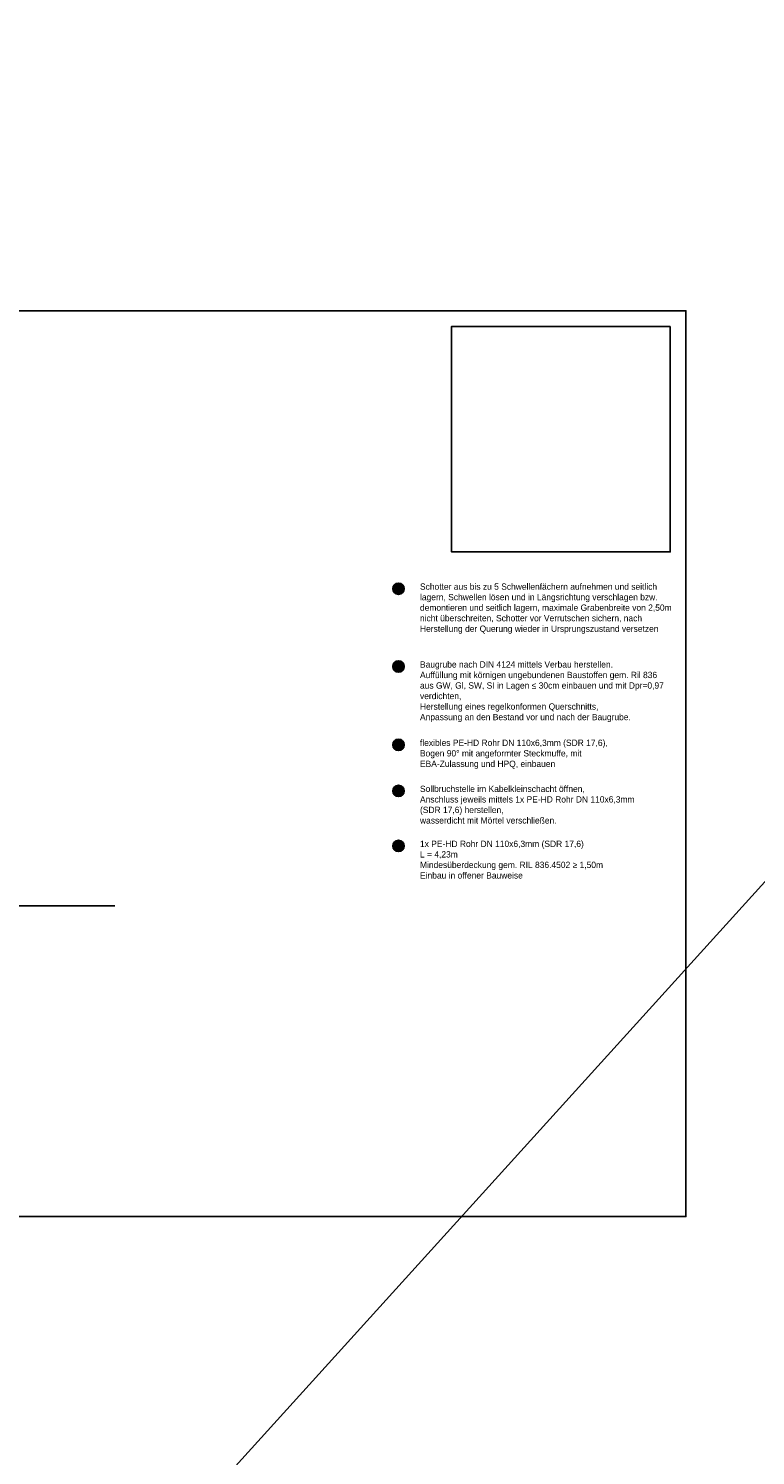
# Model space of a CAD drawing. Header units: metres. Extents: x -8 to 484, y -254 to 116.
# Tile 169 of 172: x 432 to 444, y 48 to 70. Entities that reach past the tile are written whole.
import ezdxf

# ---------------------------------------------------------------- set-up
doc = ezdxf.new("R2010")
doc.units = ezdxf.units.M
doc.layers.add('GTU_A_Ansichtsfenster', color=6, linetype='Continuous', plot=False)
doc.layers.add('GTU_A_Hilfslayer', color=3, linetype='Continuous', plot=False)
for name, color, linetype in [('GTU_B', 253, 'Continuous'), ('GTU_P_Baugrube_Bemaßung', 11, 'Continuous'), ('GTU_P_Baugrube_Beschriftung', 11, 'Continuous'), ('GTU_P_Bemaßung', 1, 'Continuous'), ('GTU_P_Beschriftung', 1, 'Continuous')]:
    doc.layers.add(name, color=color, linetype=linetype)
doc.styles.add('PROVI', font='PROVI.SHX')

msp = doc.modelspace()

# ---------------------------------------------------------------- hatches: boundary and pattern name
at = {"layer": 'GTU_P_Baugrube_Bemaßung', "true_color": 0xffffff}
msp.add_hatch(color=7, dxfattribs=at).paths.add_polyline_path([(438.132, 60.048, 1), (437.952, 60.048, 1)])
at = {"layer": 'GTU_P_Beschriftung', "true_color": 0xffffff}
for points in [[(438.132, 61.28, 1), (437.952, 61.28, 1)], [(438.132, 58.807, 1), (437.952, 58.807, 1)], [(438.132, 58.077, 1), (437.952, 58.077, 1)], [(438.132, 57.206, 1), (437.952, 57.206, 1)]]:
    msp.add_hatch(color=7, dxfattribs=at).paths.add_polyline_path(points)

# ---------------------------------------------------------------- linework, layer by layer
at = {"layer": 'GTU_A_Ansichtsfenster', "linetype": 'Continuous', "elevation": 23875.401, "flags": 128}
msp.add_lwpolyline([(414.093, 51.335), (442.593, 51.335), (442.593, 65.685), (414.093, 65.685)], close=True, dxfattribs=at)
at = {"layer": 'GTU_A_Hilfslayer', "linetype": 'Continuous', "elevation": 23872.801, "flags": 128}
msp.add_lwpolyline([(442.343, 65.435), (438.882, 65.435), (438.882, 61.864), (442.343, 61.864)], close=True, dxfattribs=at)
at = {"layer": 'GTU_B', "linetype": 'Continuous'}
msp.add_line((430.551, 56.258, 23875.401), (433.551, 56.258, 23875.401), dxfattribs=at)
at = {"layer": 'GTU_P_Baugrube_Bemaßung'}
msp.add_circle((438.042, 60.048, 47750.802), 0.09, dxfattribs=at)
at = {"layer": 'GTU_P_Beschriftung'}
for centre in [(438.042, 61.28, 47750.802), (438.042, 58.807, 47750.802), (438.042, 58.077, 47750.802), (438.042, 57.206, 47750.802)]:
    msp.add_circle(centre, 0.09, dxfattribs=at)

# ---------------------------------------------------------------- texts
at = {"layer": 'GTU_P_Baugrube_Bemaßung', "insert": (438.042, 60.048, 47750.802), "char_height": 0.1, "attachment_point": 5, "style": 'PROVI'}
msp.add_mtext('2', dxfattribs=at)
at = {"layer": 'GTU_P_Beschriftung', "char_height": 0.1, "attachment_point": 5, "style": 'PROVI'}
for s, insert in [('1', (438.042, 61.28, 47750.802)), ('3', (438.042, 58.807, 47750.802)), ('4', (438.042, 58.077, 47750.802)), ('5', (438.042, 57.206, 47750.802))]:
    msp.add_mtext(s, dxfattribs=dict(at, insert=insert))
at = {"layer": 'GTU_P_Beschriftung', "insert": (438.382, 61.364, 23872.801), "char_height": 0.1, "width": 4.08345, "attachment_point": 1, "style": 'PROVI'}
msp.add_mtext('Schotter aus bis zu 5 Schwellenfächern aufnehmen und seitlich lagern, Schwellen lösen und in Längsrichtung verschlagen bzw. demontieren und seitlich lagern, maximale Grabenbreite von 2,50m nicht überschreiten, Schotter vor Verrutschen sichern, nach Herstellung der Querung wieder in Ursprungszustand versetzen', dxfattribs=at)

# ---------------------------------------------------------------- next in the draw order: texts
at = {"layer": 'GTU_P_Baugrube_Beschriftung', "color": 11, "insert": (438.382, 60.131, 23872.801), "char_height": 0.1, "width": 3.95541, "attachment_point": 1, "style": 'PROVI', "bg_fill": 2}
msp.add_mtext('Baugrube nach DIN 4124 mittels Verbau herstellen.\\PAuffüllung mit körnigen ungebundenen Baustoffen gem. Ril 836 aus GW, Gl, SW, SI in Lagen ≤ 30cm einbauen und mit Dpr=0,97 verdichten, \\PHerstellung eines regelkonformen Querschnitts,\\PAnpassung an den Bestand vor und nach der Baugrube.\\C191; ', dxfattribs=at)
at = {"layer": 'GTU_P_Bemaßung', "linetype": 'Continuous', "insert": (438.382, 57.289, 23872.801), "char_height": 0.1, "width": 3.64536, "attachment_point": 1, "style": 'PROVI', "bg_fill": 2}
msp.add_mtext('1x PE-HD Rohr DN 110x6,3mm (SDR 17,6) \\PL = 4,23m \\PMindesüberdeckung gem. RIL 836.4502 ≥ 1,50m\\PEinbau in offener Bauweise  ', dxfattribs=at)
at = {"layer": 'GTU_P_Beschriftung', "char_height": 0.1, "attachment_point": 1, "style": 'PROVI', "bg_fill": 2}
for s, insert, width in [('flexibles PE-HD Rohr DN 110x6,3mm (SDR 17,6),\\P{\\A1;Bogen 90° mit angeformter Steckmuffe, mit EBA-Zulassung und HPQ, einbauen} ', (438.382, 58.89, 23872.801), 3.33764), ('Sollbruchstelle im Kabelkleinschacht öffnen,\\PAnschluss jeweils mittels 1x PE-HD Rohr DN 110x6,3mm (SDR 17,6) herstellen, \\Pwasserdicht mit Mörtel verschließen.', (438.382, 58.16, 23872.801), 3.47837)]:
    msp.add_mtext(s, dxfattribs=dict(at, insert=insert, width=width))

# ---------------------------------------------------------------- next in the draw order: linework, layer by layer
at = {"layer": 'GTU_A_Hilfslayer', "linetype": 'Continuous'}
msp.add_line((483.598, 100.547), (373.609, -20.934), dxfattribs=at)

doc.saveas('drawing.dxf')
